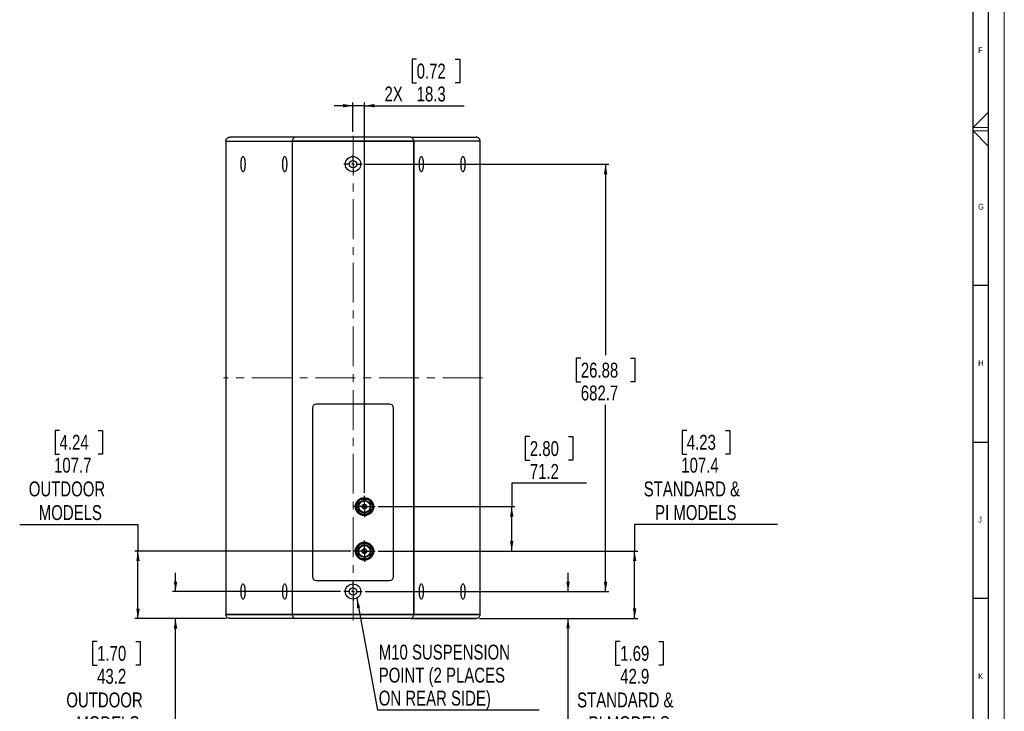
# Model space of a CAD drawing. Header units: millimetres. Extents: x 0 to 4205, y 0 to 2970.
# Tile 24 of 33: x 2632 to 4205, y 555 to 1660. Entities that reach past the tile are written whole.
import ezdxf

# ---------------------------------------------------------------- set-up
doc = ezdxf.new("R2010")
doc.units = ezdxf.units.MM
doc.header["$LTSCALE"] = 5
doc.linetypes.add('CENTERX2', pattern=[20.32, 12.7, -2.54, 2.54, -2.54])
doc.layers.add('FORMAT', color=7, linetype='Continuous')
doc.layers.add('SLD-0', color=7, linetype='Continuous')
doc.styles.add('SLDTEXTSTYLE0', font='TXT', dxfattribs={"width": 0.75})
doc.dimstyles.new('SLDDIMSTYLE0', dxfattribs={"dimtxt": 23.8125, "dimasz": 16, "dimexe": 0, "dimexo": 0.0625, "dimgap": 5.953125, "dimtad": 0, "dimtih": 1, "dimtoh": 1, "dimdec": 1, "dimrnd": 1e-09, "dimzin": 12, "dimdsep": 46, "dimtxsty": 'SLDTEXTSTYLE0', "dimsah": 1, "dimcen": 0.09, "dimadec": 0, "dimazin": 3, "dimtfac": 1, "dimtdec": 1, "dimtofl": 0, "dimtmove": 0, "dimatfit": 3, "dimfxl": 1, "dimfrac": 2, "dimtolj": 1, "dimtzin": 12, "dimarcsym": 0})
doc.dimstyles.new('SLDDIMSTYLE1', dxfattribs={"dimtxt": 23.8125, "dimasz": 16, "dimexe": 0, "dimexo": 0.0625, "dimgap": 5.953125, "dimtad": 0, "dimtih": 1, "dimtoh": 1, "dimdec": 1, "dimrnd": 1e-09, "dimzin": 12, "dimdsep": 46, "dimtxsty": 'SLDTEXTSTYLE0', "dimsah": 1, "dimcen": 0.09, "dimadec": 0, "dimazin": 3, "dimtfac": 1, "dimtdec": 1, "dimtmove": 0, "dimatfit": 0, "dimfxl": 1, "dimfrac": 2, "dimtolj": 1, "dimtzin": 12, "dimarcsym": 0})
doc.dimstyles.new('SLDDIMSTYLE4', dxfattribs={"dimtxt": 0.18, "dimasz": 16, "dimexe": 0, "dimexo": 0.0625, "dimgap": 0, "dimtad": 0, "dimtih": 1, "dimtoh": 1, "dimdec": 0, "dimrnd": 1e-09, "dimzin": 0, "dimdsep": 46, "dimtxsty": 'Standard', "dimsah": 1, "dimcen": 0.09, "dimadec": 0, "dimazin": 0, "dimtfac": 16, "dimtdec": 0, "dimtofl": 0, "dimtmove": 0, "dimatfit": 3, "dimfxl": 1, "dimfrac": 2, "dimtolj": 1, "dimtzin": 0, "dimarcsym": 0})

# ---------------------------------------------------------------- blocks, each defined once
blk = doc.blocks.new('_D_20')
at = {"layer": 'SLD-0', "color": 7, "transparency": 16777216}
for p, q in [((2880.9, 746.4), (2880.9, 776.4)), ((3144.7, 746.4), (2875.9, 746.4)), ((2962.5, 703.2), (2875.9, 703.2)), ((2880.9, 516.5), (2880.9, 703.2)), ((2755.6, 666.6), (2748.3, 666.6)), ((2748.3, 666.6), (2748.3, 628.8)), ((2817.2, 666.6), (2824.4, 666.6)), ((2824.4, 666.6), (2824.4, 628.8)), ((2748.3, 628.8), (2755.6, 628.8)), ((2824.4, 628.8), (2817.2, 628.8)), ((2691.9, 516.5), (2880.9, 516.5))]:
    blk.add_line(p, q, dxfattribs=at)
for points in [[(2880.9, 746.4), (2883.6, 762.4), (2878.1, 762.4)], [(2880.9, 703.2), (2878.1, 687.2), (2883.6, 687.2)]]:
    blk.add_solid(points, dxfattribs=at)
at = {"layer": 'SLD-0', "color": 7, "transparency": 16777216, "char_height": 23.81, "attachment_point": 1, "style": 'SLDTEXTSTYLE0'}
for s, insert in [('1.70', (2755.6, 659.5)), ('43.2', (2755.6, 622.9)), ('OUTDOOR', (2706.4, 585.1)), ('MODELS', (2722.4, 547.2))]:
    blk.add_mtext(s, dxfattribs=dict(at, insert=insert))
blk = doc.blocks.new('_D_21')
at = {"layer": 'SLD-0', "color": 7, "transparency": 16777216}
for p, q in [((2695.6, 1003.8), (2688.3, 1003.8)), ((2688.3, 1003.8), (2688.3, 966)), ((2757.2, 1003.8), (2764.4, 1003.8)), ((2764.4, 1003.8), (2764.4, 966)), ((2688.3, 966), (2695.6, 966)), ((2764.4, 966), (2757.2, 966)), ((2631.9, 853.7), (2820.9, 853.7)), ((2820.9, 853.7), (2820.9, 810.9)), ((3160.7, 810.9), (2815.9, 810.9)), ((2820.9, 703.2), (2820.9, 810.9)), ((2962.5, 703.2), (2815.9, 703.2))]:
    blk.add_line(p, q, dxfattribs=at)
for points in [[(2820.9, 810.9), (2818.1, 794.9), (2823.6, 794.9)], [(2820.9, 703.2), (2823.6, 719.2), (2818.1, 719.2)]]:
    blk.add_solid(points, dxfattribs=at)
at = {"layer": 'SLD-0', "color": 7, "transparency": 16777216, "char_height": 23.81, "attachment_point": 1, "style": 'SLDTEXTSTYLE0'}
for s, insert in [('4.24', (2695.6, 996.7)), ('107.7', (2686.8, 960.1)), ('OUTDOOR', (2646.4, 922.2)), ('MODELS', (2662.4, 884.4))]:
    blk.add_mtext(s, dxfattribs=dict(at, insert=insert))
blk = doc.blocks.new('_D_22')
at = {"layer": 'SLD-0', "color": 7, "transparency": 16777216}
for p, q in [((3508, 746.4), (3508, 776.4)), ((3184.1, 746.4), (3513, 746.4)), ((3366.3, 703.5), (3513, 703.5)), ((3508, 516.5), (3508, 703.5)), ((3591.3, 666.6), (3584, 666.6)), ((3584, 666.6), (3584, 628.8)), ((3652.9, 666.6), (3660.1, 666.6)), ((3660.1, 666.6), (3660.1, 628.8)), ((3584, 628.8), (3591.3, 628.8)), ((3660.1, 628.8), (3652.9, 628.8)), ((3736.2, 516.5), (3508, 516.5))]:
    blk.add_line(p, q, dxfattribs=at)
for points in [[(3508, 746.4), (3510.7, 762.4), (3505.2, 762.4)], [(3508, 703.5), (3505.2, 687.5), (3510.7, 687.5)]]:
    blk.add_solid(points, dxfattribs=at)
at = {"layer": 'SLD-0', "color": 7, "transparency": 16777216, "char_height": 23.81, "attachment_point": 1, "style": 'SLDTEXTSTYLE0'}
for s, insert in [('1.69', (3591.3, 659.5)), ('42.9', (3591.3, 622.9)), ('STANDARD &', (3522.5, 585.1)), ('PI MODELS', (3540.7, 547.2))]:
    blk.add_mtext(s, dxfattribs=dict(at, insert=insert))
blk = doc.blocks.new('_D_23')
at = {"layer": 'SLD-0', "color": 7, "transparency": 16777216}
for p, q in [((3697.7, 1003.8), (3690.5, 1003.8)), ((3690.5, 1003.8), (3690.5, 966)), ((3759.3, 1003.8), (3766.5, 1003.8)), ((3766.5, 1003.8), (3766.5, 966)), ((3690.5, 966), (3697.7, 966)), ((3766.5, 966), (3759.3, 966)), ((3842.6, 853.7), (3614.4, 853.7)), ((3614.4, 853.7), (3614.4, 810.9)), ((3204.8, 810.9), (3619.4, 810.9)), ((3614.4, 703.5), (3614.4, 810.9)), ((3366.3, 703.5), (3619.4, 703.5))]:
    blk.add_line(p, q, dxfattribs=at)
for points in [[(3614.4, 810.9), (3611.6, 794.9), (3617.1, 794.9)], [(3614.4, 703.5), (3617.1, 719.5), (3611.6, 719.5)]]:
    blk.add_solid(points, dxfattribs=at)
at = {"layer": 'SLD-0', "color": 7, "transparency": 16777216, "char_height": 23.81, "attachment_point": 1, "style": 'SLDTEXTSTYLE0'}
for s, insert in [('4.23', (3697.7, 996.7)), ('107.4', (3688.9, 960.1)), ('STANDARD &', (3628.9, 922.2)), ('PI MODELS', (3647.1, 884.4))]:
    blk.add_mtext(s, dxfattribs=dict(at, insert=insert))
blk = doc.blocks.new('_D_24')
at = {"layer": 'SLD-0', "color": 7, "transparency": 16777216}
for p, q in [((3446.9, 993.9), (3439.7, 993.9)), ((3439.7, 993.9), (3439.7, 956)), ((3508.5, 993.9), (3515.7, 993.9)), ((3515.7, 993.9), (3515.7, 956)), ((3439.7, 956), (3446.9, 956)), ((3515.7, 956), (3508.5, 956)), ((3537.5, 919.4), (3418, 919.4)), ((3418, 919.4), (3418, 882.1)), ((3204.8, 882.1), (3423, 882.1)), ((3418, 810.9), (3418, 882.1)), ((3204.8, 810.9), (3423, 810.9))]:
    blk.add_line(p, q, dxfattribs=at)
for points in [[(3418, 882.1), (3415.2, 866.1), (3420.7, 866.1)], [(3418, 810.9), (3420.7, 826.9), (3415.2, 826.9)]]:
    blk.add_solid(points, dxfattribs=at)
at = {"layer": 'SLD-0', "color": 7, "transparency": 16777216, "char_height": 23.81, "attachment_point": 1, "style": 'SLDTEXTSTYLE0'}
for s, insert in [('2.80', (3446.9, 986.7)), ('71.2', (3446.9, 950.1))]:
    blk.add_mtext(s, dxfattribs=dict(at, insert=insert))
blk = doc.blocks.new('_D_25')
at = {"layer": 'SLD-0', "color": 7, "transparency": 16777216}
for p, q in [((3184.1, 1429.1), (3573, 1429.1)), ((3568, 1429.1), (3568, 1124)), ((3528.4, 1119.2), (3521.2, 1119.2)), ((3521.2, 1119.2), (3521.2, 1081.4)), ((3607.6, 1119.2), (3614.8, 1119.2)), ((3614.8, 1119.2), (3614.8, 1081.4)), ((3521.2, 1081.4), (3528.4, 1081.4)), ((3614.8, 1081.4), (3607.6, 1081.4)), ((3568, 746.4), (3568, 1044.8)), ((3184.1, 746.4), (3573, 746.4))]:
    blk.add_line(p, q, dxfattribs=at)
for points in [[(3568, 1429.1), (3565.2, 1413.1), (3570.7, 1413.1)], [(3568, 746.4), (3570.7, 762.4), (3565.2, 762.4)]]:
    blk.add_solid(points, dxfattribs=at)
at = {"layer": 'SLD-0', "color": 7, "transparency": 16777216, "char_height": 23.81, "attachment_point": 1, "style": 'SLDTEXTSTYLE0'}
for s, insert in [('26.88', (3528.4, 1112)), ('682.7', (3528.4, 1075.5))]:
    blk.add_mtext(s, dxfattribs=dict(at, insert=insert))
blk = doc.blocks.new('_D_26')
at = {"layer": 'SLD-0', "color": 7, "transparency": 16777216}
for p, q in [((3266.1, 1596.8), (3258.9, 1596.8)), ((3258.9, 1596.8), (3258.9, 1559)), ((3327.7, 1596.8), (3334.9, 1596.8)), ((3334.9, 1596.8), (3334.9, 1559)), ((3258.9, 1559), (3266.1, 1559)), ((3334.9, 1559), (3327.7, 1559)), ((3164.4, 1480.7), (3164.4, 1527.4)), ((3182.7, 904.1), (3182.7, 1527.4)), ((3164.4, 1522.4), (3134.4, 1522.4)), ((3182.7, 1522.4), (3164.4, 1522.4)), ((3182.7, 1522.4), (3342.2, 1522.4))]:
    blk.add_line(p, q, dxfattribs=at)
for points in [[(3164.4, 1522.4), (3148.4, 1525.2), (3148.4, 1519.7)], [(3182.7, 1522.4), (3198.7, 1519.7), (3198.7, 1525.2)]]:
    blk.add_solid(points, dxfattribs=at)
at = {"layer": 'SLD-0', "color": 7, "transparency": 16777216, "char_height": 23.81, "attachment_point": 1, "style": 'SLDTEXTSTYLE0'}
for s, insert in [('0.72', (3266.1, 1589.7)), ('2X', (3214.7, 1553.1)), ('18.3', (3266.1, 1553.1))]:
    blk.add_mtext(s, dxfattribs=dict(at, insert=insert))
blk = doc.blocks.new('SW_NOTE_0_3')
at = {"layer": 'SLD-0', "color": 0}
blk.add_line((258.4, 0), (0, 0), dxfattribs=at)
at = {"layer": 'SLD-0', "color": 0, "char_height": 23.812, "attachment_point": 1, "style": 'SLDTEXTSTYLE0'}
for s, insert in [('M10 SUSPENSION', (2.2, 104.7)), ('POINT (2 PLACES', (2.2, 67.9)), ('ON REAR SIDE)', (2.2, 31.2))]:
    blk.add_mtext(s, dxfattribs=dict(at, insert=insert))
blk = doc.blocks.new('SW_CENTERMARKSYMBOL_6')
at = {"layer": 'SLD-0', "color": 0}
for p, q in [((-5, 0), (-14.692, 0)), ((0, 0), (-2.5, 0)), ((0, 5), (0, 14.692)), ((0, 0), (0, 2.5)), ((0, 0), (0, -2.5)), ((0, 0), (2.5, 0)), ((5, 0), (14.692, 0)), ((0, -5), (0, -14.692))]:
    blk.add_line(p, q, dxfattribs=at)
blk = doc.blocks.new('SW_CENTERMARKSYMBOL_7')
at = {"layer": 'SLD-0', "color": 0}
for p, q in [((-5, 0), (-14.692, 0)), ((0, 0), (-2.5, 0)), ((0, 5), (0, 14.692)), ((0, 0), (0, 2.5)), ((0, 0), (0, -2.5)), ((0, 0), (2.5, 0)), ((5, 0), (14.692, 0)), ((0, -5), (0, -14.692))]:
    blk.add_line(p, q, dxfattribs=at)
blk = doc.blocks.new('SW_CENTERMARKSYMBOL_8')
at = {"layer": 'SLD-0', "color": 0}
for p, q in [((0, 5), (0, 17)), ((-5, 0), (-17, 0)), ((0, 0), (-2.5, 0)), ((0, 0), (0, 2.5)), ((0, 0), (0, -2.5)), ((0, 0), (2.5, 0)), ((5, 0), (17, 0)), ((0, -5), (0, -17))]:
    blk.add_line(p, q, dxfattribs=at)
blk = doc.blocks.new('SW_CENTERMARKSYMBOL_9')
at = {"layer": 'SLD-0', "color": 0}
for p, q in [((0, 5), (0, 17)), ((-5, 0), (-17, 0)), ((0, 0), (-2.5, 0)), ((0, 0), (0, 2.5)), ((0, 0), (0, -2.5)), ((0, 0), (2.5, 0)), ((5, 0), (17, 0)), ((0, -5), (0, -17))]:
    blk.add_line(p, q, dxfattribs=at)

msp = doc.modelspace()

# ---------------------------------------------------------------- linework, layer by layer
at = {"color": 7, "linetype": 'Continuous', "lineweight": 18}
for p, q in [((4205.000021, 0.00005), (4205.000021, 2970.00005)), ((4180, 1512.335658), (4155, 1487.50005)), ((4155, 1487.50005), (4180, 1487.50005)), ((4155, 1482.50005), (4180, 1482.50005)), ((4180, 1457.426772), (4155, 1482.50005))]:
    msp.add_line(p, q, dxfattribs=at)
at = {"color": 7, "linetype": 'Continuous', "lineweight": 25}
for p, q in [((2961.221309, 1465.705524), (3067.303689, 1465.705524)), ((2961.273314, 1465.705524), (2961.273314, 709.852307)), ((2961.273314, 1465.705524), (3067.303689, 1465.705524)), ((3072.176629, 1472.055505), (2967.508928, 1472.055505)), ((3067.303689, 1465.705524), (3067.303689, 709.852307)), ((3067.303689, 1465.705524), (3261.537494, 1465.705524)), ((3261.537076, 1465.705524), (3067.304106, 1465.705524)), ((3067.304106, 1465.705524), (3067.304106, 709.852307)), ((3256.664553, 1472.055505), (3072.176629, 1472.055505)), ((3256.664553, 1472.055505), (3361.332254, 1472.055505)), ((3261.537076, 709.852307), (3261.537076, 1465.705524)), ((3367.619873, 1465.705524), (3261.537494, 1465.705524)), ((3367.567868, 1465.705524), (3261.537494, 1465.705524)), ((3261.537494, 1465.705524), (3261.537494, 709.852307)), ((3367.567868, 709.852307), (3367.567868, 1465.705524)), ((3099.650593, 1039.480815), (3099.650593, 770.240809)), ((3222.84059, 1045.830796), (3106.000592, 1045.830796)), ((3229.190589, 770.240809), (3229.190589, 1039.480815)), ((3106.000592, 763.890809), (3222.84059, 763.890809)), ((3067.303689, 709.852307), (2961.221309, 709.852307)), ((2961.273314, 709.852307), (3067.303689, 709.852307)), ((3067.303689, 709.852307), (3261.537494, 709.852307)), ((3261.537076, 709.852307), (3067.304106, 709.852307)), ((3261.537494, 709.852307), (3367.619873, 709.852307)), ((3367.567868, 709.852307), (3261.537494, 709.852307)), ((3072.176629, 703.502307), (2967.508928, 703.502307)), ((3256.664553, 703.502307), (3072.176629, 703.502307)), ((3256.664553, 703.502307), (3361.332254, 703.502307))]:
    msp.add_line(p, q, dxfattribs=at)
at = {"color": 7, "linetype": 'Continuous', "lineweight": 25, "flags": 128}
for points in [[(2985.569523, 1429.129491), (2985.606493, 1430.990587), (2985.716583, 1432.808111), (2985.89717, 1434.539328), (2986.144052, 1436.143766), (2986.451418, 1437.583814), (2986.812086, 1438.825736), (2987.217591, 1439.840327), (2987.658413, 1440.603862), (2988.124253, 1441.098521), (2988.604174, 1441.312561), (2989.086927, 1441.241036), (2989.561201, 1440.885673), (2990.015866, 1440.254758), (2990.44028, 1439.363072), (2990.824492, 1438.231478), (2991.159485, 1436.886559), (2991.437436, 1435.359846), (2991.65179, 1433.687101), (2991.797553, 1431.907485), (2991.871299, 1430.062781), (2991.871299, 1428.196202), (2991.797553, 1426.351498), (2991.65179, 1424.571941), (2991.437436, 1422.899197), (2991.159485, 1421.372424), (2990.824492, 1420.027504), (2990.44028, 1418.89597), (2990.015866, 1418.004284), (2989.561201, 1417.37331), (2989.086927, 1417.017947), (2988.604174, 1416.946481), (2988.124253, 1417.160521), (2987.658413, 1417.65512), (2987.217591, 1418.418715), (2986.812086, 1419.433306), (2986.451418, 1420.675168), (2986.144052, 1422.115217), (2985.89717, 1423.719654), (2985.716583, 1425.450931), (2985.606493, 1427.268396), (2985.569523, 1429.129491)], [(3052.131304, 1429.129491), (3052.168289, 1430.990587), (3052.278363, 1432.808111), (3052.458958, 1434.539328), (3052.705833, 1436.143766), (3053.013207, 1437.583814), (3053.373867, 1438.825736), (3053.779372, 1439.840327), (3054.220208, 1440.603862), (3054.686041, 1441.098521), (3055.165963, 1441.312561), (3055.648716, 1441.241036), (3056.122982, 1440.885673), (3056.577654, 1440.254758), (3057.002069, 1439.363072), (3057.38628, 1438.231478), (3057.721281, 1436.886559), (3057.999217, 1435.359846), (3058.213585, 1433.687101), (3058.359341, 1431.907485), (3058.433087, 1430.062781), (3058.433087, 1428.196202), (3058.359341, 1426.351498), (3058.213585, 1424.571941), (3057.999217, 1422.899197), (3057.721281, 1421.372424), (3057.38628, 1420.027504), (3057.002069, 1418.89597), (3056.577654, 1418.004284), (3056.122982, 1417.37331), (3055.648716, 1417.017947), (3055.165963, 1416.946481), (3054.686041, 1417.160521), (3054.220208, 1417.65512), (3053.779372, 1418.418715), (3053.373867, 1419.433306), (3053.013207, 1420.675168), (3052.705833, 1422.115217), (3052.458958, 1423.719654), (3052.278363, 1425.450931), (3052.168289, 1427.268396), (3052.131304, 1429.129491)], [(3276.709878, 1429.129491), (3276.672894, 1427.268396), (3276.562819, 1425.450931), (3276.382224, 1423.719654), (3276.135349, 1422.115217), (3275.827975, 1420.675168), (3275.467315, 1419.433306), (3275.06181, 1418.418715), (3274.620974, 1417.65512), (3274.155141, 1417.160521), (3273.675219, 1416.946481), (3273.192467, 1417.017947), (3272.7182, 1417.37331), (3272.263528, 1418.004284), (3271.839113, 1418.89597), (3271.454902, 1420.027504), (3271.119901, 1421.372424), (3270.841965, 1422.899197), (3270.627597, 1424.571941), (3270.481841, 1426.351498), (3270.408095, 1428.196202), (3270.408095, 1430.062781), (3270.481841, 1431.907485), (3270.627597, 1433.687101), (3270.841965, 1435.359846), (3271.119901, 1436.886559), (3271.454902, 1438.231478), (3271.839113, 1439.363072), (3272.263528, 1440.254758), (3272.7182, 1440.885673), (3273.192467, 1441.241036), (3273.675219, 1441.312561), (3274.155141, 1441.098521), (3274.620974, 1440.603862), (3275.06181, 1439.840327), (3275.467315, 1438.825736), (3275.827975, 1437.583814), (3276.135349, 1436.143766), (3276.382224, 1434.539328), (3276.562819, 1432.808111), (3276.672894, 1430.990587), (3276.709878, 1429.129491)], [(3343.271659, 1429.129491), (3343.234689, 1427.268396), (3343.1246, 1425.450931), (3342.944012, 1423.719654), (3342.69713, 1422.115217), (3342.389764, 1420.675168), (3342.029096, 1419.433306), (3341.623591, 1418.418715), (3341.18277, 1417.65512), (3340.716929, 1417.160521), (3340.237008, 1416.946481), (3339.754255, 1417.017947), (3339.279981, 1417.37331), (3338.825316, 1418.004284), (3338.400902, 1418.89597), (3338.01669, 1420.027504), (3337.681697, 1421.372424), (3337.403746, 1422.899197), (3337.189393, 1424.571941), (3337.043629, 1426.351498), (3336.969884, 1428.196202), (3336.969884, 1430.062781), (3337.043629, 1431.907485), (3337.189393, 1433.687101), (3337.403746, 1435.359846), (3337.681697, 1436.886559), (3338.01669, 1438.231478), (3338.400902, 1439.363072), (3338.825316, 1440.254758), (3339.279981, 1440.885673), (3339.754255, 1441.241036), (3340.237008, 1441.312561), (3340.716929, 1441.098521), (3341.18277, 1440.603862), (3341.623591, 1439.840327), (3342.029096, 1438.825736), (3342.389764, 1437.583814), (3342.69713, 1436.143766), (3342.944012, 1434.539328), (3343.1246, 1432.808111), (3343.234689, 1430.990587), (3343.271659, 1429.129491)], [(2985.569523, 746.428306), (2985.606493, 748.289409), (2985.716583, 750.106885), (2985.89717, 751.838139), (2986.144052, 753.442592), (2986.451418, 754.882636), (2986.812086, 756.124518), (2987.217591, 757.13913), (2987.658413, 757.902688), (2988.124253, 758.397295), (2988.604174, 758.611361), (2989.086927, 758.539865), (2989.561201, 758.184488), (2990.015866, 757.55355), (2990.44028, 756.66185), (2990.824492, 755.530285), (2991.159485, 754.185374), (2991.437436, 752.658645), (2991.65179, 750.985886), (2991.797553, 749.206296), (2991.871299, 747.361595), (2991.871299, 745.49502), (2991.797553, 743.650316), (2991.65179, 741.87073), (2991.437436, 740.197967), (2991.159485, 738.671238), (2990.824492, 737.32633), (2990.44028, 736.194766), (2990.015866, 735.303062), (2989.561201, 734.672128), (2989.086927, 734.316748), (2988.604174, 734.245254), (2988.124253, 734.459319), (2987.658413, 734.953928), (2987.217591, 735.717485), (2986.812086, 736.732098), (2986.451418, 737.973979), (2986.144052, 739.414024), (2985.89717, 741.018477), (2985.716583, 742.749731), (2985.606493, 744.567207), (2985.569523, 746.428306)], [(3052.131304, 746.428306), (3052.168289, 748.289409), (3052.278363, 750.106885), (3052.458958, 751.838139), (3052.705833, 753.442592), (3053.013207, 754.882636), (3053.373867, 756.124518), (3053.779372, 757.13913), (3054.220208, 757.902688), (3054.686041, 758.397295), (3055.165963, 758.611361), (3055.648716, 758.539865), (3056.122982, 758.184488), (3056.577654, 757.55355), (3057.002069, 756.66185), (3057.38628, 755.530285), (3057.721281, 754.185374), (3057.999217, 752.658645), (3058.213585, 750.985886), (3058.359341, 749.206296), (3058.433087, 747.361595), (3058.433087, 745.49502), (3058.359341, 743.650316), (3058.213585, 741.87073), (3057.999217, 740.197967), (3057.721281, 738.671238), (3057.38628, 737.32633), (3057.002069, 736.194766), (3056.577654, 735.303062), (3056.122982, 734.672128), (3055.648716, 734.316748), (3055.165963, 734.245254), (3054.686041, 734.459319), (3054.220208, 734.953928), (3053.779372, 735.717485), (3053.373867, 736.732098), (3053.013207, 737.973979), (3052.705833, 739.414024), (3052.458958, 741.018477), (3052.278363, 742.749731), (3052.168289, 744.567207), (3052.131304, 746.428306)], [(3276.709878, 746.428306), (3276.672894, 744.567207), (3276.562819, 742.749731), (3276.382224, 741.018477), (3276.135349, 739.414024), (3275.827975, 737.973979), (3275.467315, 736.732098), (3275.06181, 735.717485), (3274.620974, 734.953928), (3274.155141, 734.459319), (3273.675219, 734.245254), (3273.192467, 734.316748), (3272.7182, 734.672128), (3272.263528, 735.303062), (3271.839113, 736.194766), (3271.454902, 737.32633), (3271.119901, 738.671238), (3270.841965, 740.197967), (3270.627597, 741.87073), (3270.481841, 743.650316), (3270.408095, 745.49502), (3270.408095, 747.361595), (3270.481841, 749.206296), (3270.627597, 750.985886), (3270.841965, 752.658645), (3271.119901, 754.185374), (3271.454902, 755.530285), (3271.839113, 756.66185), (3272.263528, 757.55355), (3272.7182, 758.184488), (3273.192467, 758.539865), (3273.675219, 758.611361), (3274.155141, 758.397295), (3274.620974, 757.902688), (3275.06181, 757.13913), (3275.467315, 756.124518), (3275.827975, 754.882636), (3276.135349, 753.442592), (3276.382224, 751.838139), (3276.562819, 750.106885), (3276.672894, 748.289409), (3276.709878, 746.428306)], [(3343.271659, 746.428306), (3343.234689, 744.567207), (3343.1246, 742.749731), (3342.944012, 741.018477), (3342.69713, 739.414024), (3342.389764, 737.973979), (3342.029096, 736.732098), (3341.623591, 735.717485), (3341.18277, 734.953928), (3340.716929, 734.459319), (3340.237008, 734.245254), (3339.754255, 734.316748), (3339.279981, 734.672128), (3338.825316, 735.303062), (3338.400902, 736.194766), (3338.01669, 737.32633), (3337.681697, 738.671238), (3337.403746, 740.197967), (3337.189393, 741.87073), (3337.043629, 743.650316), (3336.969884, 745.49502), (3336.969884, 747.361595), (3337.043629, 749.206296), (3337.189393, 750.985886), (3337.403746, 752.658645), (3337.681697, 754.185374), (3338.01669, 755.530285), (3338.400902, 756.66185), (3338.825316, 757.55355), (3339.279981, 758.184488), (3339.754255, 758.539865), (3340.237008, 758.611361), (3340.716929, 758.397295), (3341.18277, 757.902688), (3341.623591, 757.13913), (3342.029096, 756.124518), (3342.389764, 754.882636), (3342.69713, 753.442592), (3342.944012, 751.838139), (3343.1246, 750.106885), (3343.234689, 748.289409), (3343.271659, 746.428306)]]:
    msp.add_lwpolyline(points, dxfattribs=at)
at = {"color": 7, "linetype": 'Continuous', "lineweight": 25}
for centre, radius in [((3164.420591, 1429.129507), 12.192), ((3164.420591, 1429.129507), 5.9944), ((3182.708591, 882.05184), 14.544336), ((3182.708591, 882.05184), 12.940155), ((3182.708591, 882.05184), 10.122184), ((3182.708591, 882.05184), 9.20846), ((3182.708591, 882.05184), 3.80238), ((3182.708591, 882.05184), 2.9972), ((3182.708591, 810.88104), 14.544336), ((3182.708591, 810.88104), 12.940155), ((3182.708591, 810.88104), 10.122184), ((3182.708591, 810.88104), 9.20846), ((3182.708591, 810.88104), 3.80238), ((3182.708591, 810.88104), 2.9972), ((3164.420591, 746.428307), 12.192), ((3164.420591, 746.428307), 5.9944)]:
    msp.add_circle(centre, radius, dxfattribs=at)
for centre, radius, start, end in [((3106.000591, 1039.480807), 6.35, 90, 180), ((3222.840591, 1039.480807), 6.35, 0, 90), ((3182.708591, 882.05184), 12.929819, 171.843558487, 188.156441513), ((3182.708591, 882.05184), 12.929819, 111.843558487, 128.156441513), ((3182.708591, 882.05184), 12.929819, 51.843558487, 68.156441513), ((3182.708591, 882.05184), 12.929819, 351.843558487, 8.156441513), ((3182.708591, 882.05184), 12.929819, 231.843558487, 248.156441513), ((3182.708591, 882.05184), 12.929819, 291.843558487, 308.156441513), ((3182.708591, 810.88104), 12.929819, 111.843558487, 128.156441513), ((3182.708591, 810.88104), 12.929819, 51.843558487, 68.156441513), ((3182.708591, 810.88104), 12.929819, 171.843558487, 188.156441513), ((3182.708591, 810.88104), 12.929819, 351.843558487, 8.156441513), ((3182.708591, 810.88104), 12.929819, 231.843558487, 248.156441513), ((3182.708591, 810.88104), 12.929819, 291.843558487, 308.156441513), ((3106.000591, 770.240807), 6.35, 180, 270), ((3222.840591, 770.240807), 6.35, 270, 0)]:
    msp.add_arc(centre, radius, start, end, dxfattribs=at)
for centre, start_param, end_param in [((3072.176633, 1465.705507), 0, 1.5707963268), ((3256.664549, 1465.705507), 4.7123889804, 6.2831853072), ((3072.176633, 709.852307), 1.5707963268, 3.1415926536), ((3256.664549, 709.852307), 3.1415926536, 4.7123889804)]:
    msp.add_ellipse(centre, major_axis=(0, 6.35), ratio=0.767326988, start_param=start_param, end_param=end_param, dxfattribs=at)
for points, knots in [([(2961.221309, 1465.705524), (2961.290352, 1466.417191), (2961.428436, 1467.840482), (2962.504878, 1469.73823), (2964.090718, 1471.174318), (2965.860057, 1471.94411), (2967.036342, 1472.023578), (2967.508928, 1472.055505)], [0, 0, 0, 0, 0.21354888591, 0.42708466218, 0.64100389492, 0.85576906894, 1, 1, 1, 1]), ([(3367.619873, 1465.705524), (3367.55083, 1466.417191), (3367.412747, 1467.840482), (3366.336304, 1469.73823), (3364.750464, 1471.174318), (3362.981125, 1471.94411), (3361.80484, 1472.023578), (3361.332254, 1472.055505)], [0, 0, 0, 0, 0.21354888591, 0.42708466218, 0.64100389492, 0.85576906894, 1, 1, 1, 1]), ([(3169.909565, 883.886273), (3170.703728, 885.261807), (3172.307227, 888.039156), (3173.910957, 890.816889), (3174.72041, 892.218898)], [0, 0, 0, 0, 0.4952689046, 1, 1, 1, 1]), ([(3177.897747, 894.053335), (3179.486074, 894.053335), (3182.693079, 894.053335), (3185.900532, 894.053335), (3187.519436, 894.053335)], [0, 0, 0, 0, 0.4952681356, 1, 1, 1, 1]), ([(3190.696773, 892.218898), (3191.490937, 890.843369), (3193.094441, 888.066024), (3194.698165, 885.288287), (3195.507617, 883.886273)], [0, 0, 0, 0, 0.4952675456, 1, 1, 1, 1]), ([(3174.72041, 871.884773), (3173.926247, 873.260308), (3172.322748, 876.037656), (3170.719018, 878.81539), (3169.909565, 880.217398)], [0, 0, 0, 0, 0.4952689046, 1, 1, 1, 1]), ([(3187.519436, 870.050336), (3185.931109, 870.050336), (3182.724105, 870.050336), (3179.516651, 870.050336), (3177.897747, 870.050336)], [0, 0, 0, 0, 0.4952681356, 1, 1, 1, 1]), ([(3195.507617, 880.217398), (3194.713453, 878.841869), (3193.109947, 876.064525), (3191.506224, 873.286787), (3190.696773, 871.884773)], [0, 0, 0, 0, 0.4952676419, 1, 1, 1, 1]), ([(3169.909565, 812.715473), (3170.703729, 814.091005), (3172.307232, 816.868353), (3173.910958, 819.646092), (3174.72041, 821.048106)], [0, 0, 0, 0, 0.4952679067, 1, 1, 1, 1]), ([(3177.897747, 822.882543), (3179.486074, 822.882543), (3182.693079, 822.882543), (3185.900532, 822.882543), (3187.519436, 822.882543)], [0, 0, 0, 0, 0.4952681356, 1, 1, 1, 1]), ([(3190.696773, 821.048106), (3191.490937, 819.672574), (3193.094439, 816.895226), (3194.698165, 814.117487), (3195.507617, 812.715473)], [0, 0, 0, 0, 0.4952678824, 1, 1, 1, 1]), ([(3174.72041, 800.713974), (3173.926246, 802.089505), (3172.322743, 804.866854), (3170.719017, 807.644592), (3169.909565, 809.046606)], [0, 0, 0, 0, 0.4952679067, 1, 1, 1, 1]), ([(3195.507617, 809.046606), (3194.713453, 807.671075), (3193.109949, 804.893727), (3191.506224, 802.115988), (3190.696773, 800.713974)], [0, 0, 0, 0, 0.4952679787, 1, 1, 1, 1]), ([(3187.519436, 798.879537), (3185.931109, 798.879537), (3182.724105, 798.879537), (3179.516651, 798.879537), (3177.897747, 798.879537)], [0, 0, 0, 0, 0.4952681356, 1, 1, 1, 1]), ([(2967.508928, 703.502307), (2966.799405, 703.57292), (2965.380295, 703.714151), (2963.490702, 704.816347), (2962.069541, 706.437208), (2961.325623, 708.221136), (2961.250682, 709.392992), (2961.221309, 709.852307)], [0, 0, 0, 0, 0.2158897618, 0.4317988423, 0.6472133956, 0.8617235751, 1, 1, 1, 1]), ([(3361.332254, 703.502307), (3362.041777, 703.57292), (3363.460887, 703.714151), (3365.35048, 704.816347), (3366.771641, 706.437208), (3367.515559, 708.221136), (3367.5905, 709.392992), (3367.619873, 709.852307)], [0, 0, 0, 0, 0.2158897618, 0.4317988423, 0.6472133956, 0.8617235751, 1, 1, 1, 1])]:
    msp.add_open_spline(points, degree=3, knots=knots, dxfattribs=at)
at = {"layer": 'FORMAT'}
for p, q in [((4180.000021, 25.00005), (4180.000021, 2945.00005)), ((4155.000021, 50.00005), (4155.000021, 2920.00005)), ((4180, 1235), (4155, 1235)), ((4155, 985), (4180, 985)), ((4180, 735), (4155, 735))]:
    msp.add_line(p, q, dxfattribs=at)
at = {"layer": 'SLD-0', "color": 7, "linetype": 'CENTERX2', "lineweight": 18}
for p, q in [((3164.420591, 699.852307), (3164.420591, 1475.705507)), ((3371.332248, 1087.778907), (2957.508934, 1087.778907))]:
    msp.add_line(p, q, dxfattribs=at)
at = {"layer": 'SLD-0', "color": 7}
msp.add_line((3361.332248, 703.202307), (2967.508934, 703.202307), dxfattribs=at)

# ---------------------------------------------------------------- block references
for name, p in [('SW_CENTERMARKSYMBOL_6', (3164.420591, 1429.129507)), ('SW_CENTERMARKSYMBOL_8', (3182.708591, 882.05184)), ('SW_CENTERMARKSYMBOL_9', (3182.708591, 810.88104)), ('SW_CENTERMARKSYMBOL_7', (3164.420591, 746.428307)), ('SW_NOTE_0_3', (3203.329327, 556.817304))]:
    msp.add_blockref(name, p, dxfattribs=at)

# ---------------------------------------------------------------- texts
at = {"layer": 'FORMAT', "char_height": 9.260417, "attachment_point": 1, "style": 'SLDTEXTSTYLE0'}
for s, insert in [('F', (4163.333258, 1615.840122)), ('G', (4163.333258, 1365.840122)), ('H', (4163.333258, 1115.840122)), ('J', (4163.333258, 865.840122)), ('K', (4163.333258, 615.840122))]:
    msp.add_mtext(s, dxfattribs=dict(at, insert=insert))

# ---------------------------------------------------------------- dimensions: what is measured, and where the dimension line sits
at = {"layer": 'SLD-0', "color": 7}
dim = msp.add_linear_dim(base=(3164.420591, 1562.034471), p1=(3182.708591, 899.096176), p2=(3164.420591, 1475.705507), text='2X<>', dimstyle='SLDDIMSTYLE1', dxfattribs=at)
dim.commit()
dim.dimension.update_dxf_attribs({"geometry": '_D_26', "text_midpoint": (3278.465669, 1562.034471), "dimtype": 160})
for base, p1, p2, picture, middle in [((3567.981749, 1429.129507), (3179.112591, 746.428307), (3179.112591, 1429.129507), '_D_25', (3567.981749, 1084.394294)), ((3417.981749, 882.05184), (3199.752927, 810.88104), (3199.752927, 882.05184), '_D_24', (3417.981749, 959.064595))]:
    dim = msp.add_linear_dim(base=base, p1=p1, p2=p2, angle=90, dimstyle='SLDDIMSTYLE0', dxfattribs=at)
    dim.commit()
    dim.dimension.update_dxf_attribs({"geometry": picture, "text_midpoint": middle, "dimtype": 160})
for base, p1, p2, text, dimstyle, picture, middle in [((2820.859434, 810.88104), (2967.508934, 703.202307), (3165.664255, 810.88104), '<>\\POUTDOOR\\PMODELS', 'SLDDIMSTYLE0', '_D_21', (2820.859434, 931.164633)), ((3614.38876, 810.88104), (3361.332248, 703.502307), (3199.752927, 810.88104), '<>\\PSTANDARD &\\PPI MODELS', 'SLDDIMSTYLE0', '_D_23', (3614.38876, 931.164633)), ((2880.859434, 746.428307), (2967.508934, 703.202307), (3149.728591, 746.428307), '<>\\POUTDOOR\\PMODELS', 'SLDDIMSTYLE1', '_D_20', (2880.859434, 593.985469)), ((3507.981749, 746.428307), (3361.332248, 703.502307), (3179.112591, 746.428307), '<>\\PSTANDARD &\\PPI MODELS', 'SLDDIMSTYLE1', '_D_22', (3507.981749, 593.985469))]:
    dim = msp.add_linear_dim(base=base, p1=p1, p2=p2, angle=90, text=text, dimstyle=dimstyle, dxfattribs=at)
    dim.commit()
    dim.dimension.update_dxf_attribs({"geometry": picture, "text_midpoint": middle, "dimtype": 160})

# ---------------------------------------------------------------- leaders
msp.add_leader([(3170.522599, 735.873197), (3203.329327, 556.817304)], dimstyle='SLDDIMSTYLE4', dxfattribs=at)

doc.saveas('drawing.dxf')
